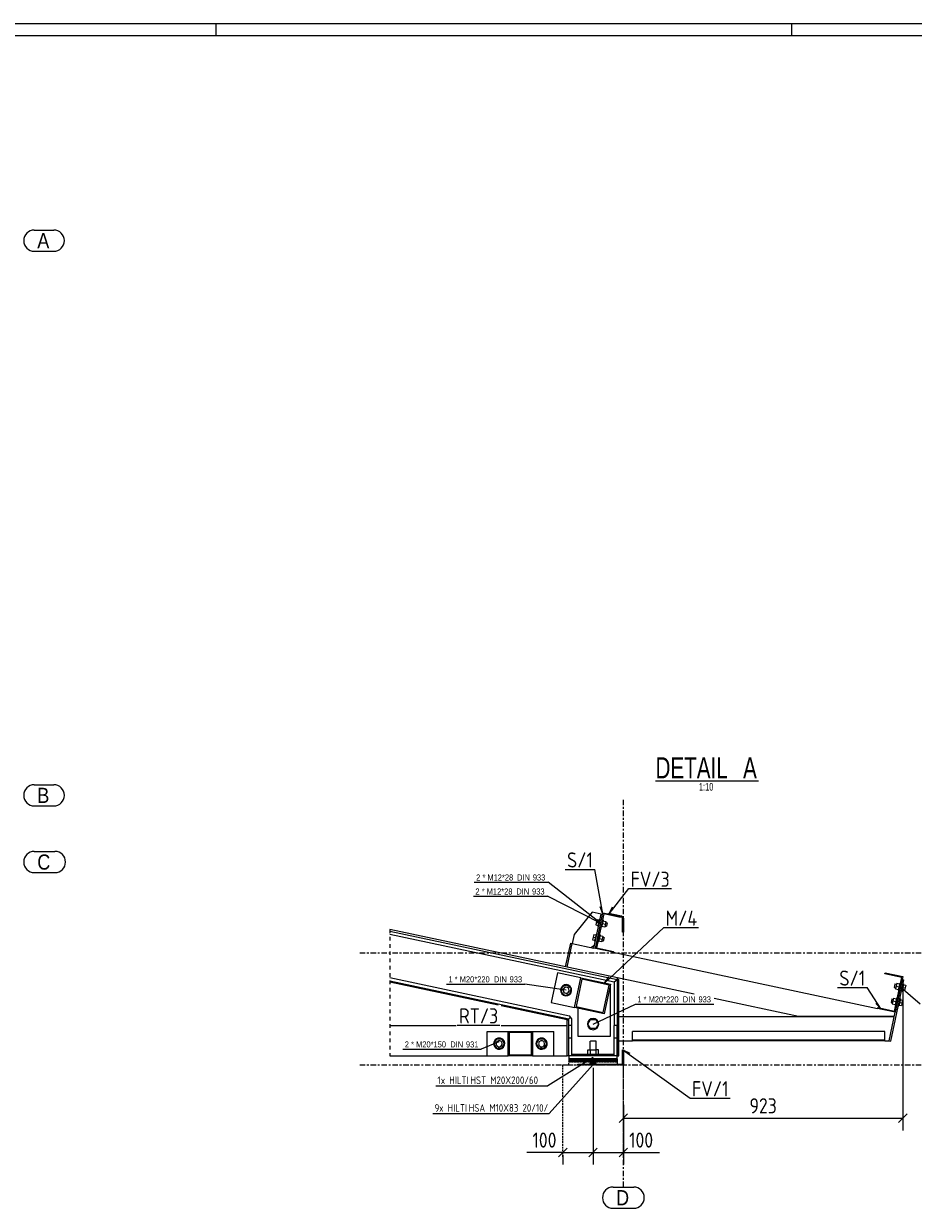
# Model space of a CAD drawing. Header units: millimetres. Extents: x -76 to 1111, y -178 to 661.
# Tile 90 of 91: x 667 to 961, y 270 to 661. Entities that reach past the tile are written whole.
import ezdxf

# ---------------------------------------------------------------- set-up
doc = ezdxf.new("R2010")
doc.units = ezdxf.units.MM
doc.header["$LTSCALE"] = 0.6
for name, pattern in [('VERDECKT2', [1.5, 1, -0.5]), ('XKITLINE00', [0]), ('XKITLINE02', [4, 2, -2]), ('XKITLINE03', [6, 3, -1, 1, -1])]:
    doc.linetypes.add(name, pattern=pattern)
for name, color, linetype, lineweight in [('Bolt', 7, 'Continuous', 0), ('BoltMark', 3, 'Continuous', 0), ('DrawingSheet', 5, 'Continuous', 0), ('GraphicObject', 6, 'Continuous', 0), ('OtherObjectType', 1, 'Continuous', 0), ('Part', 2, 'Continuous', 0), ('PartMark', 3, 'Continuous', 0), ('S-GRID', 1, 'Continuous', 0), ('Z-DIMENSIONS', 1, 'Continuous', 0)]:
    doc.layers.add(name, color=color, linetype=linetype, lineweight=lineweight)
doc.styles.add('ARIAL', font='ARIAL.TTF')
doc.styles.add('ARIAL_NARROW', font='ARIALN.TTF')
doc.styles.add('ISOCPEUR', font='ISOCPEUR.TTF')

msp = doc.modelspace()

# ---------------------------------------------------------------- linework, layer by layer
at = {"layer": 'Bolt', "color": 3, "linetype": 'XKITLINE00', "lineweight": 0}
for p, q in [((856.41, 365.02), (856.03, 363.26)), ((856.22, 364.14), (856.95, 363.99)), ((856.41, 365.02), (857.14, 364.87)), ((857.2, 365.16), (856.7, 362.81)), ((857.2, 365.16), (857.45, 365.11)), ((858.47, 364.89), (857.98, 362.54)), ((858.47, 364.89), (857.98, 362.54)), ((858.23, 364.94), (858.47, 364.89)), ((858.23, 364.94), (858.47, 364.89)), ((858.23, 363.72), (859.2, 363.51)), ((858.23, 363.72), (859.2, 363.51)), ((858.42, 364.65), (859.4, 364.44)), ((858.42, 364.65), (859.4, 364.44)), ((859.4, 364.44), (859.01, 362.58)), ((859.4, 364.44), (859.01, 362.58)), ((859.33, 364.1), (859.82, 363.99)), ((859.33, 364.1), (859.82, 363.99)), ((859.82, 363.99), (859.57, 362.82)), ((859.82, 363.99), (859.57, 362.82)), ((855.37, 360.13), (854.99, 358.37)), ((855.37, 360.13), (856.1, 359.98)), ((856.16, 360.27), (855.66, 357.92)), ((856.03, 363.26), (856.77, 363.11)), ((856.16, 360.27), (856.41, 360.22)), ((856.7, 362.81), (856.95, 362.76)), ((857.44, 360), (856.94, 357.65)), ((857.44, 360), (856.94, 357.65)), ((857.19, 360.05), (857.44, 360)), ((857.19, 360.05), (857.44, 360)), ((857.38, 359.76), (858.36, 359.55)), ((857.38, 359.76), (858.36, 359.55)), ((857.73, 362.6), (857.98, 362.54)), ((857.73, 362.6), (857.98, 362.54)), ((858.36, 359.55), (857.97, 357.69)), ((858.36, 359.55), (857.97, 357.69)), ((859.01, 362.58), (858.03, 362.79)), ((859.01, 362.58), (858.03, 362.79)), ((859.08, 362.92), (859.57, 362.82)), ((859.08, 362.92), (859.57, 362.82)), ((854.99, 358.37), (855.73, 358.22)), ((855.18, 359.25), (855.91, 359.1)), ((855.66, 357.92), (855.91, 357.87)), ((856.69, 357.7), (856.94, 357.65)), ((856.69, 357.7), (856.94, 357.65)), ((857.97, 357.69), (856.99, 357.9)), ((857.97, 357.69), (856.99, 357.9)), ((857.19, 358.83), (858.16, 358.62)), ((857.19, 358.83), (858.16, 358.62)), ((858.04, 358.03), (858.53, 357.93)), ((858.04, 358.03), (858.53, 357.93)), ((858.29, 359.21), (858.78, 359.1)), ((858.29, 359.21), (858.78, 359.1)), ((858.78, 359.1), (858.53, 357.93)), ((858.78, 359.1), (858.53, 357.93)), ((955.38, 344.04), (954.98, 342.18)), ((955.38, 344.04), (954.98, 342.18)), ((955.38, 344.04), (956.36, 343.83)), ((955.38, 344.04), (956.36, 343.83)), ((956.41, 344.07), (955.91, 341.73)), ((956.41, 344.07), (955.91, 341.73)), ((956.41, 344.07), (956.65, 344.02)), ((956.41, 344.07), (956.65, 344.02)), ((844.95, 342.89), (844.59, 341.2)), ((844.59, 341.2), (845.88, 340.04)), ((846.6, 343.43), (844.95, 342.89)), ((845.88, 340.04), (847.53, 340.57)), ((847.89, 342.27), (846.6, 343.43)), ((847.53, 340.57), (847.89, 342.27)), ((954.8, 343.72), (954.57, 342.63)), ((954.8, 343.72), (954.57, 342.63)), ((954.57, 342.63), (955.06, 342.52)), ((954.57, 342.63), (955.06, 342.52)), ((954.82, 343.8), (954.8, 343.72)), ((954.82, 343.8), (954.8, 343.72)), ((954.82, 343.8), (955.3, 343.7)), ((954.82, 343.8), (955.3, 343.7)), ((954.98, 342.18), (955.96, 341.97)), ((954.98, 342.18), (955.96, 341.97)), ((955.18, 343.11), (956.16, 342.9)), ((955.18, 343.11), (956.16, 342.9)), ((955.91, 341.73), (956.15, 341.68)), ((955.91, 341.73), (956.15, 341.68)), ((956.94, 341.51), (957.18, 341.46)), ((956.94, 341.51), (957.18, 341.46)), ((957.68, 343.8), (957.18, 341.46)), ((957.68, 343.8), (957.18, 341.46)), ((957.24, 341.75), (957.98, 341.59)), ((957.24, 341.75), (957.98, 341.59)), ((957.43, 343.86), (957.68, 343.8)), ((957.43, 343.86), (957.68, 343.8)), ((957.43, 342.63), (958.16, 342.47)), ((957.43, 342.63), (958.16, 342.47)), ((957.62, 343.51), (958.35, 343.36)), ((957.62, 343.51), (958.35, 343.36)), ((958.35, 343.36), (957.98, 341.59)), ((958.35, 343.36), (957.98, 341.59)), ((953.76, 338.83), (953.53, 337.74)), ((953.76, 338.83), (953.53, 337.74)), ((953.53, 337.74), (954.02, 337.63)), ((953.53, 337.74), (954.02, 337.63)), ((953.78, 338.91), (953.76, 338.83)), ((953.78, 338.91), (953.76, 338.83)), ((953.78, 338.91), (954.27, 338.8)), ((953.78, 338.91), (954.27, 338.8)), ((954.34, 339.15), (953.94, 337.29)), ((954.34, 339.15), (953.94, 337.29)), ((953.94, 337.29), (954.92, 337.08)), ((953.94, 337.29), (954.92, 337.08)), ((954.14, 338.22), (955.12, 338.01)), ((954.14, 338.22), (955.12, 338.01)), ((954.34, 339.15), (955.32, 338.94)), ((954.34, 339.15), (955.32, 338.94)), ((955.37, 339.18), (954.87, 336.84)), ((955.37, 339.18), (954.87, 336.84)), ((954.87, 336.84), (955.11, 336.78)), ((954.87, 336.84), (955.11, 336.78)), ((955.37, 339.18), (955.61, 339.13)), ((955.37, 339.18), (955.61, 339.13)), ((955.9, 336.62), (956.14, 336.57)), ((955.9, 336.62), (956.14, 336.57)), ((956.64, 338.91), (956.14, 336.57)), ((956.64, 338.91), (956.14, 336.57)), ((956.2, 336.86), (956.94, 336.7)), ((956.2, 336.86), (956.94, 336.7)), ((956.39, 337.74), (957.12, 337.58)), ((956.39, 337.74), (957.12, 337.58)), ((956.4, 338.97), (956.64, 338.91)), ((956.4, 338.97), (956.64, 338.91)), ((956.58, 338.62), (957.31, 338.46)), ((956.58, 338.62), (957.31, 338.46)), ((957.31, 338.46), (956.94, 336.7)), ((957.31, 338.46), (956.94, 336.7)), ((853.42, 330.56), (854.29, 332.06)), ((854.29, 329.06), (853.42, 330.56)), ((854.29, 332.06), (856.02, 332.06)), ((856.02, 329.06), (854.29, 329.06)), ((856.02, 332.06), (856.89, 330.56)), ((856.89, 330.56), (856.02, 329.06)), ((823.29, 325.58), (822.42, 324.08)), ((825.02, 325.58), (823.29, 325.58)), ((825.89, 324.08), (825.02, 325.58)), ((837.29, 325.58), (836.42, 324.08)), ((839.02, 325.58), (837.29, 325.58)), ((839.89, 324.08), (839.02, 325.58)), ((854.16, 324.98), (854.29, 324.98)), ((854.16, 322.07), (854.16, 324.98)), ((854.66, 324.98), (854.29, 324.98)), ((855.16, 324.98), (854.66, 324.98)), ((855.66, 324.98), (855.16, 324.98)), ((856.02, 324.98), (855.66, 324.98)), ((856.16, 324.98), (856.02, 324.98)), ((856.16, 322.07), (856.16, 324.98)), ((822.42, 324.08), (823.29, 322.58)), ((823.29, 322.58), (825.02, 322.58)), ((825.02, 322.58), (825.89, 324.08)), ((836.42, 324.08), (837.29, 322.58)), ((837.29, 322.58), (839.02, 322.58)), ((839.02, 322.58), (839.89, 324.08)), ((853.42, 322.07), (854.29, 322.07)), ((853.42, 320.38), (853.42, 322.07)), ((854.29, 322.07), (856.02, 322.07)), ((854.29, 320.38), (854.29, 322.07)), ((856.89, 322.07), (856.02, 322.07)), ((856.02, 322.07), (856.02, 320.38)), ((856.89, 320.38), (856.89, 322.07)), ((853.31, 320.38), (853.55, 320.38)), ((853.31, 320.08), (853.31, 320.38)), ((854.23, 320.38), (853.55, 320.38)), ((856.36, 319.08), (853.96, 319.08)), ((856.21, 317.58), (854.11, 317.58)), ((854.11, 317.38), (854.11, 317.58)), ((854.16, 319.08), (854.16, 319.08)), ((854.16, 319.08), (854.16, 319.08)), ((855.16, 320.38), (854.23, 320.38)), ((854.36, 317.58), (854.36, 318.38)), ((854.36, 318.38), (855.96, 318.38)), ((855.59, 318.78), (854.66, 318.78)), ((854.66, 318.38), (854.66, 318.78)), ((856.08, 320.38), (855.16, 320.38)), ((855.16, 317.58), (855.16, 318.38)), ((855.66, 318.78), (855.59, 318.78)), ((855.66, 318.38), (855.66, 318.78)), ((855.96, 317.58), (855.96, 318.38)), ((856.76, 320.38), (856.08, 320.38)), ((856.16, 319.08), (856.16, 319.08)), ((856.16, 319.08), (856.16, 319.08)), ((856.21, 317.38), (856.21, 317.58)), ((857.01, 320.38), (856.76, 320.38)), ((857.01, 320.08), (857.01, 320.38))]:
    msp.add_line(p, q, dxfattribs=at)
for centre, radius, start, end in [((846.24, 341.73), 1.85, 108, 288), ((846.24, 341.73), 1, 108, 288), ((846.24, 341.73), 1.85, 288, 108), ((846.24, 341.73), 1, 288, 108), ((855.16, 330.56), 1.85, 0, 180), ((855.16, 330.56), 1.85, 180, 0), ((824.16, 324.08), 1.85, 30, 210), ((824.16, 324.08), 1.85, 210, 30), ((824.16, 324.08), 1, 30, 210), ((824.16, 324.08), 1, 210, 30), ((838.16, 324.08), 1.85, 30, 210), ((838.16, 324.08), 1.85, 210, 30), ((838.16, 324.08), 1, 30, 210), ((838.16, 324.08), 1, 210, 30)]:
    msp.add_arc(centre, radius, start, end, dxfattribs=at)
at = {"layer": 'BoltMark', "color": 4, "linetype": 'XKITLINE00', "lineweight": 0}
for p, q in [((815.95, 377.33), (840.31, 377.33)), ((857.59, 363.85), (840.31, 377.33)), ((815.7, 372.71), (840.06, 372.71)), ((857.59, 363.85), (840.06, 372.71)), ((806.81, 343.73), (832.65, 343.73)), ((846.24, 341.73), (832.65, 343.73)), ((956.79, 342.77), (963.13, 337.24)), ((855.16, 330.56), (869.16, 337.12)), ((869.16, 337.12), (895, 337.12)), ((824, 324.71), (818.24, 322.26)), ((792.4, 322.26), (818.24, 322.26)), ((855.16, 319.58), (840.17, 310.19)), ((855.16, 317.23), (840.69, 301.05)), ((803.2, 310.19), (840.17, 310.19)), ((802.22, 301.05), (840.69, 301.05))]:
    msp.add_line(p, q, dxfattribs=at)
at = {"layer": 'DrawingSheet', "color": 2, "linetype": 'XKITLINE00', "lineweight": 0}
for p, q in [((1110.77, 660.59), (-76.23, 660.59)), ((730.77, 656.59), (730.77, 660.59)), ((920.77, 656.59), (920.77, 660.59))]:
    msp.add_line(p, q, dxfattribs=at)
at = {"layer": 'DrawingSheet', "color": 3, "linetype": 'XKITLINE00', "lineweight": 0}
msp.add_line((1106.77, 656.59), (-72.23, 656.59), dxfattribs=at)
at = {"layer": 'GraphicObject', "color": 7, "linetype": 'XKITLINE02', "lineweight": 0}
msp.add_line((788.1, 361.76), (788.1, 320.08), dxfattribs=at)
at = {"layer": 'OtherObjectType', "color": 1, "linetype": 'XKITLINE00', "lineweight": 0}
msp.add_line((875.77, 410.86), (909.78, 410.86), dxfattribs=at)
at = {"layer": 'Part', "color": 2, "linetype": 'XKITLINE00', "lineweight": 0}
for p, q in [((854.89, 367.49), (848.88, 360.08)), ((857.82, 366.87), (854.89, 367.49)), ((855.43, 355.62), (857.82, 366.87)), ((855.92, 355.52), (858.41, 367.26)), ((858.65, 366.9), (856.28, 355.75)), ((857.82, 366.87), (858.31, 366.77)), ((858.41, 367.26), (864.28, 366.01)), ((864.22, 365.71), (858.65, 366.9)), ((860.26, 366.84), (860.32, 367.13)), ((860.26, 366.84), (864.46, 365.95)), ((860.32, 367.13), (864.52, 366.24)), ((864.28, 366.01), (864.22, 365.71)), ((864.74, 365.77), (864.46, 365.95)), ((864.52, 366.24), (864.98, 365.96)), ((864.86, 365.46), (864.74, 365.77)), ((864.86, 360.86), (864.86, 365.46)), ((864.98, 365.96), (865.16, 365.46)), ((865.16, 365.46), (865.16, 360.86)), ((863.23, 345.79), (788.1, 361.76)), ((788.1, 361.25), (863.13, 345.3)), ((788.1, 361.24), (863.13, 345.3)), ((788.1, 360.22), (862.13, 344.49)), ((848.88, 360.08), (848.25, 357.15)), ((865.16, 360.86), (864.86, 360.86)), ((846.1, 349.43), (847.77, 357.25)), ((846.59, 349.32), (848.25, 357.15)), ((846.59, 349.32), (848.25, 357.15)), ((847.77, 357.25), (848.25, 357.15)), ((848.25, 357.15), (855.43, 355.62)), ((854.45, 355.83), (855.64, 356.6)), ((856.28, 355.75), (861.85, 354.56)), ((855.92, 355.52), (855.43, 355.62)), ((861.79, 354.27), (855.92, 355.52)), ((861.85, 354.56), (861.79, 354.27)), ((861.79, 354.27), (949.06, 335.72)), ((788.1, 345.91), (847.33, 333.32)), ((788.1, 344.88), (847.13, 332.34)), ((823.83, 336.78), (788.1, 344.37)), ((843.37, 347.45), (841.29, 337.67)), ((851.12, 345.81), (843.37, 347.45)), ((849.04, 336.02), (851.12, 345.81)), ((851.43, 345.33), (849.52, 336.33)), ((851.12, 345.81), (860.9, 343.73)), ((860.43, 343.42), (851.43, 345.33)), ((862.13, 344.49), (863.13, 345.3)), ((862.13, 344.49), (863.13, 345.3)), ((862.13, 344.49), (862.13, 330.08)), ((863.13, 345.3), (863.23, 345.79)), ((863.63, 345.3), (863.13, 345.3)), ((863.13, 345.3), (863.13, 320.08)), ((888.48, 340.42), (863.23, 345.79)), ((863.63, 320.08), (863.63, 345.3)), ((951.49, 347.16), (951.56, 347.46)), ((957.07, 345.98), (951.49, 347.16)), ((951.56, 347.46), (957.42, 346.21)), ((953.42, 324.97), (957.71, 345.13)), ((954.7, 334.83), (957.07, 345.98)), ((957.42, 346.21), (954.93, 334.47)), ((957.22, 345.23), (957.71, 345.13)), ((858.52, 334.42), (860.43, 343.42)), ((860.9, 343.73), (858.82, 333.94)), ((860.9, 326.56), (860.9, 343.73)), ((846.63, 331.93), (824.81, 336.57)), ((841.29, 337.67), (849.04, 336.02)), ((849.52, 336.33), (858.52, 334.42)), ((923.01, 333.08), (895.1, 339.01)), ((846.73, 332.42), (846.63, 331.93)), ((847.13, 332.34), (847.73, 332.83)), ((847.13, 332.34), (847.73, 332.83)), ((847.13, 330.08), (847.13, 332.34)), ((848.13, 332.34), (847.33, 333.32)), ((848.13, 320.58), (848.13, 332.34)), ((858.82, 333.94), (849.04, 336.02)), ((850.16, 335.79), (850.16, 326.56)), ((863.63, 333.08), (954.63, 333.08)), ((954.63, 333.08), (923.01, 333.08)), ((949.06, 335.72), (949.12, 336.01)), ((954.93, 334.47), (949.06, 335.72)), ((949.12, 336.01), (954.7, 334.83)), ((952.93, 325.08), (954.93, 334.47)), ((788.1, 330.08), (809.92, 330.08)), ((824.81, 330.08), (846.63, 330.08)), ((846.63, 320.08), (846.63, 331.93)), ((846.63, 331.93), (847.13, 331.93)), ((848.12, 330.08), (847.12, 330.08)), ((847.12, 320.08), (847.12, 330.08)), ((848.12, 320.08), (848.12, 330.08)), ((863.12, 330.08), (862.12, 330.08)), ((862.12, 320.08), (862.12, 330.08)), ((863.12, 320.08), (863.12, 330.08)), ((820.16, 328.08), (827.16, 328.08)), ((820.16, 320.08), (820.16, 328.08)), ((827.16, 320.08), (827.16, 328.08)), ((827.16, 328.08), (835.16, 328.08)), ((827.46, 327.78), (827.46, 320.38)), ((834.86, 327.78), (827.46, 327.78)), ((834.86, 320.38), (834.86, 327.78)), ((835.16, 328.08), (835.16, 320.08)), ((835.16, 328.08), (842.16, 328.08)), ((842.16, 320.08), (842.16, 328.08)), ((847.12, 326.08), (848.12, 326.08)), ((850.16, 326.56), (860.9, 326.56)), ((862.12, 326.08), (863.12, 326.08)), ((863.63, 325.08), (868.13, 325.08)), ((951.43, 328.08), (868.13, 328.08)), ((868.13, 325.08), (868.13, 328.08)), ((868.13, 325.38), (951.43, 325.38)), ((951.43, 325.08), (868.13, 325.08)), ((951.43, 325.08), (951.43, 328.08)), ((951.43, 325.08), (952.93, 325.08)), ((952.93, 325.08), (953.42, 324.97)), ((862.12, 320.58), (848.13, 320.58)), ((864.86, 317.38), (864.86, 322.08)), ((864.86, 322.08), (865.16, 322.08)), ((865.16, 322.08), (865.16, 317.08)), ((788.1, 320.08), (820.16, 320.08)), ((820.16, 320.08), (827.16, 320.08)), ((835.16, 320.08), (827.16, 320.08)), ((827.46, 320.38), (834.86, 320.38)), ((835.16, 320.08), (842.16, 320.08)), ((842.16, 320.08), (846.63, 320.08)), ((847.12, 320.08), (846.63, 320.08)), ((863.12, 320.08), (847.12, 320.08)), ((847.12, 320.08), (847.12, 319.08)), ((848.12, 320.08), (847.12, 320.08)), ((847.12, 319.08), (863.12, 319.08)), ((847.12, 319.08), (863.12, 319.08)), ((863.09, 319.08), (847.12, 319.08)), ((847.12, 319.08), (847.12, 318.08)), ((863.09, 319.08), (847.12, 319.08)), ((847.12, 319.08), (847.12, 318.88)), ((863.09, 318.88), (847.12, 318.88)), ((847.12, 318.88), (847.12, 318.58)), ((863.09, 318.88), (847.12, 318.88)), ((863.09, 318.58), (847.12, 318.58)), ((847.12, 318.58), (847.12, 318.08)), ((863.09, 318.58), (847.12, 318.58)), ((863.09, 318.08), (847.12, 318.08)), ((863.09, 318.08), (847.12, 318.08)), ((850.16, 317.38), (864.86, 317.38)), ((850.16, 317.08), (850.16, 317.38)), ((865.16, 317.08), (850.16, 317.08)), ((863.12, 320.08), (862.12, 320.08)), ((863.09, 319.08), (863.09, 318.08)), ((863.09, 319.08), (863.09, 318.88)), ((863.09, 318.88), (863.09, 318.58)), ((863.09, 318.58), (863.09, 318.08)), ((863.12, 319.08), (863.12, 320.08)), ((863.13, 320.08), (863.12, 320.08)), ((863.12, 320.08), (863.13, 320.08)), ((863.13, 320.08), (863.63, 320.08))]:
    msp.add_line(p, q, dxfattribs=at)
at = {"layer": 'Part', "color": 4, "linetype": 'VERDECKT2', "lineweight": 0}
for p, q in [((845.16, 286.79), (845.16, 317.08)), ((845.16, 317.08), (865.16, 317.08)), ((847.13, 317.08), (847.13, 318.08)), ((847.13, 318.08), (863.13, 318.08)), ((863.13, 318.08), (863.13, 317.38)), ((865.16, 286.79), (865.16, 317.08))]:
    msp.add_line(p, q, dxfattribs=at)
at = {"layer": 'PartMark', "color": 1, "linetype": 'XKITLINE00', "lineweight": 0}
for p, q in [((845.96, 381.61), (855.75, 381.61)), ((858.42, 366.91), (855.75, 381.61)), ((860.43, 366.93), (866.93, 375.24)), ((866.93, 375.24), (881.03, 375.24)), ((858.42, 366.91), (857.48, 369.28)), ((860.43, 366.93), (861.57, 369.21)), ((858.91, 344.1), (878.5, 362.41)), ((878.5, 362.41), (890.01, 362.41)), ((858.91, 344.1), (860.39, 346.17)), ((935.86, 342.63), (945.65, 342.63)), ((950.27, 335.51), (945.65, 342.63)), ((950.27, 335.51), (948.49, 337.34)), ((810.32, 330.18), (824.41, 330.18)), ((864.98, 322.03), (887.21, 306.13)), ((864.98, 322.03), (867.31, 320.98)), ((887.21, 306.13), (900.44, 306.13))]:
    msp.add_line(p, q, dxfattribs=at)
at = {"layer": 'S-GRID', "color": 1, "linetype": 'XKITLINE00', "lineweight": 0}
for p, q in [((670.68, 592.52), (677.13, 592.52)), ((670.68, 585.52), (677.13, 585.52)), ((670.68, 409.52), (677.13, 409.52)), ((670.68, 402.52), (677.13, 402.52)), ((670.68, 387.52), (677.5, 387.52)), ((670.68, 380.52), (677.5, 380.52)), ((861.75, 276.79), (868.56, 276.79)), ((861.75, 269.79), (868.56, 269.79))]:
    msp.add_line(p, q, dxfattribs=at)
at = {"layer": 'S-GRID', "color": 1, "linetype": 'XKITLINE03', "lineweight": 0}
for p, q in [((865.16, 276.79), (865.16, 404.61)), ((778.1, 354.08), (981.57, 354.08)), ((778.1, 317.08), (981.57, 317.08))]:
    msp.add_line(p, q, dxfattribs=at)
at = {"layer": 'S-GRID', "color": 1, "linetype": 'XKITLINE00', "lineweight": 0}
for centre, start, end in [((670.68, 589.02), 90, 270), ((677.13, 589.02), 270, 90), ((670.68, 406.02), 90, 270), ((677.13, 406.02), 270, 90), ((670.68, 384.02), 90, 270), ((677.5, 384.02), 270, 90), ((861.75, 273.29), 90, 270), ((868.56, 273.29), 270, 90)]:
    msp.add_arc(centre, 3.5, start, end, dxfattribs=at)
at = {"layer": 'Z-DIMENSIONS', "color": 7, "linetype": 'XKITLINE00', "lineweight": 0}
for p, q in [((957.42, 345.21), (957.42, 295.5)), ((855.13, 316.08), (855.13, 284.2)), ((855.13, 316.08), (855.13, 284.2)), ((865.16, 303.95), (865.16, 284.2)), ((865.16, 300.93), (865.16, 295.5)), ((866.57, 300.92), (863.74, 298.09)), ((865.16, 299.5), (957.42, 299.5)), ((958.84, 300.92), (956.01, 298.09)), ((846.57, 289.61), (843.74, 286.78)), ((856.54, 289.61), (853.71, 286.78)), ((856.54, 289.61), (853.71, 286.78)), ((866.57, 289.61), (863.74, 286.78)), ((845.16, 288.2), (833.24, 288.2)), ((845.16, 288.2), (833.24, 288.2)), ((845.16, 288.2), (855.13, 288.2)), ((845.16, 287.28), (845.16, 284.2)), ((855.13, 288.2), (865.16, 288.2)), ((865.16, 288.2), (877.07, 288.2)), ((865.16, 288.2), (877.07, 288.2))]:
    msp.add_line(p, q, dxfattribs=at)
at = {"layer": 'Z-DIMENSIONS', "color": 3}
for p in [(865.16, 299.5), (957.42, 299.5), (845.16, 288.2), (855.13, 288.2), (855.13, 288.2), (865.16, 288.2)]:
    msp.add_point(p, dxfattribs=at)

# ---------------------------------------------------------------- texts
at = {"layer": 'BoltMark', "color": 4, "width": 0.85}
for s, height, style, p in [('2', 2, 'ARIAL', (816.55, 377.93)), ('*', 2, 'ARIAL', (818.64, 377.93)), ('M12*28', 2, 'ARIAL', (820.27, 377.93)), ('DIN', 2, 'ARIAL', (830.07, 377.93)), ('933', 2, 'ARIAL', (835.26, 377.93)), ('2', 2, 'ARIAL', (816.3, 373.31)), ('*', 2, 'ARIAL', (818.39, 373.31)), ('M12*28', 2, 'ARIAL', (820.03, 373.31)), ('DIN', 2, 'ARIAL', (829.82, 373.31)), ('933', 2, 'ARIAL', (835.01, 373.31)), ('1', 2, 'ARIAL', (807.41, 344.33)), ('*', 2, 'ARIAL', (809.49, 344.33)), ('M20*220', 2, 'ARIAL', (811.13, 344.33)), ('DIN', 2, 'ARIAL', (822.41, 344.33)), ('933', 2, 'ARIAL', (827.6, 344.33)), ('1', 2, 'ARIAL', (869.76, 337.72)), ('*', 2, 'ARIAL', (871.84, 337.72)), ('M20*220', 2, 'ARIAL', (873.48, 337.72)), ('DIN', 2, 'ARIAL', (884.76, 337.72)), ('933', 2, 'ARIAL', (889.95, 337.72)), ('2', 2, 'ARIAL', (793, 322.86)), ('*', 2, 'ARIAL', (795.08, 322.86)), ('M20*150', 2, 'ARIAL', (796.72, 322.86)), ('DIN', 2, 'ARIAL', (808, 322.86)), ('931', 2, 'ARIAL', (813.19, 322.86)), ('1', 2.5, 'ISOCPEUR', (803.8, 310.79)), ('x HILTI', 2.5, 'ISOCPEUR', (804.88, 310.79)), ('HST M20X200/60', 2.5, 'ISOCPEUR', (814.65, 310.79)), ('9', 2.5, 'ISOCPEUR', (802.82, 301.65)), ('x HILTI', 2.5, 'ISOCPEUR', (804.33, 301.65)), ('HSA M10X83 20/10/', 2.5, 'ISOCPEUR', (814.1, 301.65))]:
    msp.add_text(s, height=height, dxfattribs=dict(at, style=style)).set_placement(p)
at = {"layer": 'OtherObjectType', "color": 3, "style": 'ARIAL_NARROW', "width": 0.85}
for s, height, p in [('DETAIL', 7, (875.77, 411.61)), ('A', 7, (904.67, 411.61)), ('1:10', 2.5, (890.11, 407.61))]:
    msp.add_text(s, height=height, dxfattribs=at).set_placement(p)
at = {"layer": 'PartMark', "color": 1, "style": 'ISOCPEUR', "width": 0.85}
for s, p in [('S/1', (846.56, 382.21)), ('FV/3', (867.53, 375.84)), ('M/4', (879.1, 363.01)), ('S/1', (936.46, 343.23)), ('RT/3', (810.92, 330.78)), ('FV/1', (887.81, 306.73))]:
    msp.add_text(s, height=5, dxfattribs=at).set_placement(p)
at = {"layer": 'S-GRID', "color": 7, "style": 'ARIAL', "width": 0.85}
for s, p in [('A', (671.68, 586.52)), ('B', (671.68, 403.52)), ('C', (671.68, 381.52)), ('D', (862.75, 270.79))]:
    msp.add_text(s, height=5, dxfattribs=at).set_placement(p)
at = {"layer": 'Z-DIMENSIONS', "color": 3, "style": 'ISOCPEUR', "width": 0.85}
for s, p in [('923', (906.78, 301.1)), ('100', (835.12, 289.8)), ('100', (867.03, 289.8))]:
    msp.add_text(s, height=5, dxfattribs=at).set_placement(p)

doc.saveas('drawing.dxf')
